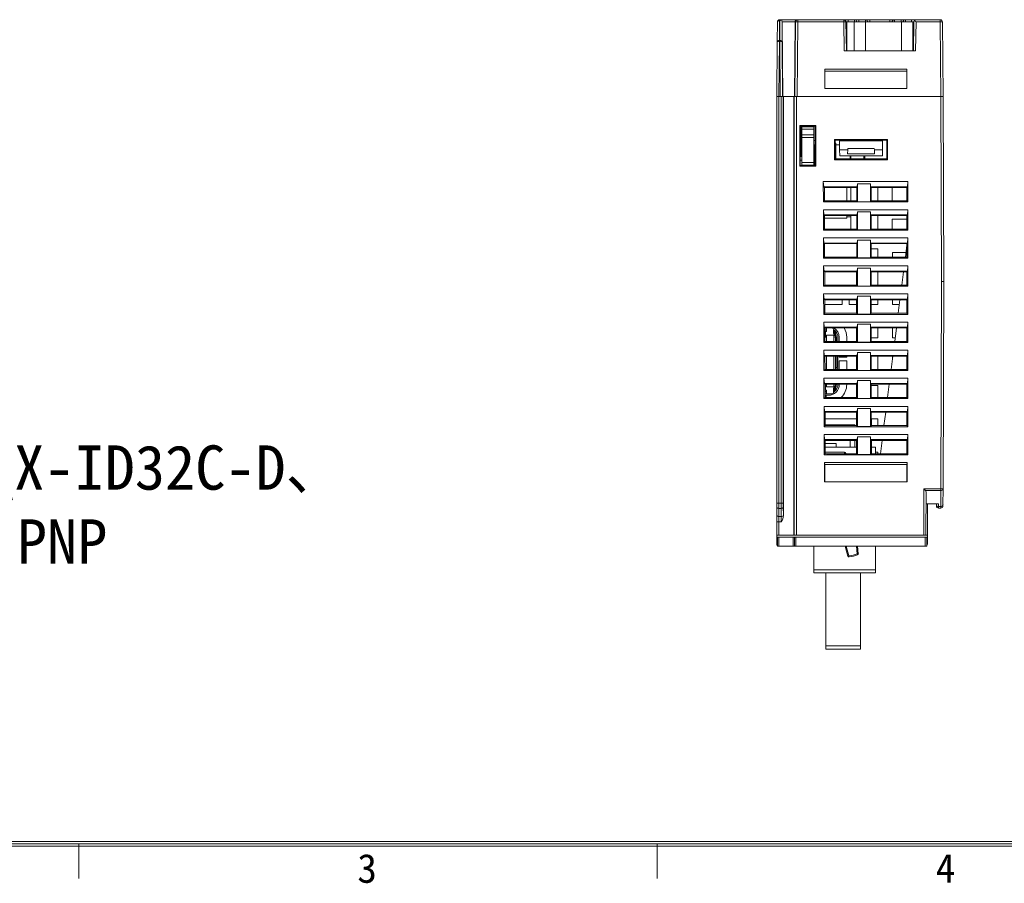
# Model space of a CAD drawing. Header units: millimetres. Extents: x 0 to 592, y -1 to 415.
# Tile 2 of 10: x 155 to 288, y 1 to 118. Entities that reach past the tile are written whole.
import ezdxf
from ezdxf.enums import TextEntityAlignment as Align

# ---------------------------------------------------------------- set-up
doc = ezdxf.new("R2010")
doc.units = ezdxf.units.MM
doc.header["$MEASUREMENT"] = 0
doc.layers.add('Layer0000', color=7, linetype='Continuous', lineweight=20)
doc.layers.add('细实线层', color=7, linetype='Continuous', lineweight=18)
doc.styles.add('鸿蒙CAD', font='txt')

# ---------------------------------------------------------------- blocks, each defined once
blk = doc.blocks.new('plastic_A2.2')
at = {"layer": '细实线层'}
for p, q in [((-78.3, -99.25), (-658.13, -99.25)), ((-78.61, -98.94), (-657.81, -98.94)), ((-78.92, -98.62), (-657.5, -98.62)), ((-501.27, -98.94), (-501.27, -103.63)), ((-423, -98.94), (-423, -103.63))]:
    blk.add_line(p, q, dxfattribs=at)
at = {"layer": '细实线层', "style": '鸿蒙CAD'}
for s, p in [('3', (-463.56, -104.22)), ('4', (-385.29, -104.22))]:
    blk.add_text(s, height=3.91, dxfattribs=at).set_placement(p)
for tag, p in [('V1.0', (-655.41, 276.81)), ('XXXN', (-230.33, -93.29))]:
    blk.add_attdef(tag, p, '', height=3.46, dxfattribs=at)
for tag, height, p in [('XXXE', 3.46, (-227.93, -62.72)), ('XXXC', 3.46, (-182.18, -62.72)), ('XXXA', 3.46, (-111.87, -62.72)), ('XXXG', 3.46, (-286.79, -72.42)), ('XXXD', 3.46, (-182.18, -72.42)), ('XXXB', 3.46, (-111.87, -72.42)), ('mm', 3.46, (-227.93, -72.42)), ('XXXK', 3, (-264.28, -73.84)), ('XXXM', 3.46, (-282.12, -95.8))]:
    blk.add_attdef(tag, text='', height=height, dxfattribs=at).set_placement(p, align=Align.CENTER)
blk.add_attdef('XXXJ', text='', height=3.46, dxfattribs=at).set_placement((-279.09, -80.7), align=Align.MIDDLE_RIGHT)

msp = doc.modelspace()

# ---------------------------------------------------------------- linework, layer by layer
at = {"layer": 'Layer0000'}
for p, q in [((257.299, 117.402), (257.276, 114.728)), ((257.599, 117.553), (257.576, 114.879)), ((257.599, 117.699), (257.727, 117.699)), ((257.599, 117.699), (257.599, 117.553)), ((257.627, 117.553), (257.599, 117.553)), ((257.623, 114.879), (257.627, 117.553)), ((257.727, 117.699), (257.731, 117.699)), ((257.727, 117.63), (257.727, 117.699)), ((257.731, 117.699), (259.991, 117.699)), ((257.914, 117.634), (257.898, 117.646)), ((259.696, 117.402), (257.92, 117.402)), ((257.927, 117.282), (257.923, 114.728)), ((257.927, 117.282), (258.013, 107.299)), ((259.696, 117.402), (259.609, 107.299)), ((259.674, 107.299), (259.762, 117.402)), ((259.762, 117.402), (259.696, 117.402)), ((260.062, 117.399), (259.762, 117.402)), ((260.062, 117.399), (259.974, 107.299)), ((259.991, 117.699), (260.062, 117.699)), ((264.654, 117.699), (260.062, 117.699)), ((260.062, 117.699), (260.062, 117.399)), ((264.654, 117.399), (260.062, 117.399)), ((266.199, 117.699), (264.654, 117.699)), ((266.199, 117.399), (264.654, 117.399)), ((266.274, 117.699), (266.199, 117.699)), ((266.274, 117.399), (266.199, 117.399)), ((266.274, 117.699), (266.874, 117.699)), ((266.274, 117.399), (266.274, 117.699)), ((266.574, 117.405), (266.274, 117.399)), ((266.342, 113.499), (266.274, 117.399)), ((266.574, 117.405), (266.642, 113.499)), ((267.704, 117.399), (266.704, 117.399)), ((266.704, 117.399), (266.704, 113.499)), ((266.874, 117.699), (267.726, 117.699)), ((266.874, 117.41), (266.874, 117.699)), ((267.726, 117.41), (266.874, 117.41)), ((266.874, 117.41), (266.874, 117.399)), ((267.704, 113.499), (267.704, 117.399)), ((269.204, 117.399), (267.704, 117.399)), ((267.726, 117.699), (268.301, 117.699)), ((267.726, 117.41), (267.726, 117.699)), ((267.726, 117.41), (267.726, 117.399)), ((268.025, 117.41), (268.026, 117.399)), ((268.301, 117.699), (269.212, 117.699)), ((268.301, 117.405), (268.301, 117.699)), ((268.301, 117.405), (268.301, 117.399)), ((269.204, 113.499), (269.204, 117.399)), ((274.104, 117.399), (269.204, 117.399)), ((269.212, 117.699), (269.812, 117.699)), ((269.212, 117.405), (269.212, 117.699)), ((269.212, 117.399), (269.212, 117.405)), ((269.512, 117.405), (269.512, 117.399)), ((269.812, 117.699), (272.523, 117.699)), ((269.812, 117.415), (269.812, 117.699)), ((272.523, 117.415), (269.812, 117.415)), ((269.812, 117.415), (269.812, 117.399)), ((272.522, 117.399), (272.523, 117.415)), ((272.523, 117.699), (273.122, 117.699)), ((272.523, 117.415), (272.523, 117.699)), ((272.822, 117.399), (272.822, 117.405)), ((273.122, 117.699), (274.033, 117.699)), ((273.122, 117.405), (273.122, 117.699)), ((273.122, 117.405), (273.122, 117.399)), ((274.033, 117.699), (274.609, 117.699)), ((274.033, 117.405), (274.033, 117.699)), ((274.033, 117.399), (274.033, 117.405)), ((274.104, 113.499), (274.104, 117.399)), ((275.604, 117.399), (274.104, 117.399)), ((274.309, 117.399), (274.309, 117.41)), ((274.608, 117.399), (274.609, 117.41)), ((274.609, 117.699), (275.461, 117.699)), ((274.609, 117.699), (274.609, 117.41)), ((275.461, 117.41), (274.609, 117.41)), ((275.46, 117.399), (275.461, 117.41)), ((275.461, 117.699), (276.06, 117.699)), ((275.461, 117.699), (275.461, 117.41)), ((275.604, 113.499), (275.604, 117.399)), ((275.76, 117.405), (275.692, 113.499)), ((276.06, 117.399), (275.992, 113.499)), ((279.335, 117.699), (276.06, 117.699)), ((279.335, 117.399), (276.06, 117.399)), ((279.335, 117.399), (279.335, 117.699)), ((279.635, 117.402), (279.335, 117.399)), ((279.424, 107.299), (279.335, 117.399)), ((279.635, 117.402), (279.724, 107.299)), ((257.276, 114.728), (257.211, 107.299)), ((257.576, 114.728), (257.511, 107.299)), ((257.576, 114.879), (257.623, 114.879)), ((257.576, 114.879), (257.576, 114.728)), ((257.623, 114.728), (257.576, 114.728)), ((257.623, 114.728), (257.623, 114.879)), ((257.686, 107.299), (257.623, 114.728)), ((257.923, 114.728), (257.986, 107.299)), ((266.607, 115.499), (266.704, 115.499)), ((266.619, 114.799), (266.704, 114.799)), ((266.631, 114.149), (266.642, 114.799)), ((275.692, 115.499), (275.604, 115.499)), ((275.704, 114.799), (275.604, 114.799)), ((275.71, 114.499), (275.692, 115.499)), ((275.692, 115.499), (275.727, 115.499)), ((267.704, 113.499), (266.342, 113.499)), ((269.204, 113.499), (267.704, 113.499)), ((274.104, 113.499), (269.204, 113.499)), ((275.604, 113.499), (274.104, 113.499)), ((275.992, 113.499), (275.604, 113.499)), ((263.711, 111.025), (263.711, 108.399)), ((263.711, 111.025), (274.811, 111.025)), ((274.811, 110.725), (263.711, 110.725)), ((274.811, 108.399), (274.811, 111.025)), ((274.811, 108.399), (263.711, 108.399)), ((257.211, 107.299), (257.511, 107.299)), ((257.211, 107.299), (257.511, 107.299)), ((257.211, 52.31), (257.211, 107.299)), ((257.511, 107.299), (257.686, 107.299)), ((257.511, 107.299), (257.786, 107.299)), ((257.511, 107.299), (257.511, 82.299)), ((257.786, 107.299), (258.086, 107.299)), ((257.786, 52.31), (257.786, 107.299)), ((258.086, 107.299), (258.111, 107.299)), ((258.086, 107.299), (258.086, 52.31)), ((258.111, 107.299), (259.511, 107.299)), ((258.111, 107.299), (258.111, 50.609)), ((259.511, 107.299), (259.574, 107.299)), ((259.511, 107.299), (259.511, 47.999)), ((259.574, 107.299), (259.874, 107.299)), ((259.574, 107.299), (259.574, 47.999)), ((279.424, 107.299), (259.874, 107.299)), ((259.874, 107.299), (259.874, 47.999)), ((259.974, 107.299), (279.424, 107.299)), ((279.724, 107.299), (279.424, 107.299)), ((279.424, 107.299), (279.724, 107.299)), ((279.511, 82.299), (279.424, 107.299)), ((279.811, 82.299), (279.724, 107.299)), ((260.311, 103.387), (262.498, 103.387)), ((260.311, 97.907), (260.311, 103.387)), ((260.385, 103.313), (260.311, 103.387)), ((260.385, 103.313), (260.387, 97.983)), ((262.426, 103.314), (260.492, 103.314)), ((260.511, 103.314), (260.511, 99.319)), ((260.511, 103.199), (260.611, 103.199)), ((260.611, 103.314), (260.611, 103.199)), ((260.611, 103.199), (262.211, 103.199)), ((260.611, 103.199), (260.611, 102.899)), ((260.611, 102.899), (260.611, 102.142)), ((262.211, 102.899), (260.611, 102.899)), ((262.211, 103.199), (262.211, 103.314)), ((262.211, 102.899), (262.211, 103.199)), ((262.211, 102.142), (262.211, 102.899)), ((262.424, 97.981), (262.426, 103.314)), ((262.498, 103.387), (262.426, 103.314)), ((262.498, 103.387), (262.498, 97.907)), ((260.611, 102.499), (260.511, 102.499)), ((260.611, 102.142), (260.611, 101.771)), ((262.211, 102.142), (260.611, 102.142)), ((260.611, 101.771), (260.611, 98.378)), ((262.211, 101.771), (260.611, 101.771)), ((262.211, 101.771), (262.211, 102.142)), ((262.211, 98.378), (262.211, 101.771)), ((262.411, 101.379), (262.261, 101.379)), ((265.023, 98.742), (265.023, 101.487)), ((265.023, 101.487), (272.198, 101.487)), ((265.023, 101.487), (265.096, 101.414)), ((272.125, 101.414), (265.096, 101.414)), ((265.096, 101.414), (265.097, 98.816)), ((265.107, 101.403), (265.108, 100.979)), ((265.703, 101.403), (265.107, 101.403)), ((265.704, 101.299), (265.703, 101.414)), ((265.715, 100.099), (265.704, 101.299)), ((265.704, 101.299), (271.517, 101.299)), ((271.517, 101.299), (271.507, 100.099)), ((271.518, 101.414), (271.517, 101.299)), ((272.125, 101.414), (272.198, 101.487)), ((272.125, 98.816), (272.125, 101.414)), ((272.198, 101.487), (272.198, 98.742)), ((260.611, 100.312), (260.511, 100.349)), ((262.211, 100.079), (262.261, 100.029)), ((262.261, 100.779), (262.425, 100.779)), ((262.261, 97.981), (262.261, 100.779)), ((265.211, 100.979), (265.096, 100.979)), ((265.211, 98.884), (265.211, 100.979)), ((265.709, 100.779), (265.211, 100.779)), ((265.211, 100.779), (265.211, 98.884)), ((265.722, 99.299), (265.715, 100.099)), ((265.715, 100.099), (266.807, 100.099)), ((266.807, 100.099), (266.798, 99.559)), ((266.811, 100.299), (266.807, 100.099)), ((270.411, 100.299), (266.811, 100.299)), ((270.414, 100.099), (270.411, 100.299)), ((270.424, 99.559), (270.414, 100.099)), ((270.414, 100.099), (271.507, 100.099)), ((271.507, 100.099), (271.5, 99.299)), ((260.511, 99.319), (260.387, 99.319)), ((260.511, 99.199), (260.387, 99.199)), ((260.387, 98.699), (260.611, 98.699)), ((260.511, 99.319), (260.511, 99.199)), ((262.261, 99.379), (262.211, 99.379)), ((262.211, 99.159), (262.261, 99.109)), ((265.023, 98.742), (265.097, 98.816)), ((272.198, 98.742), (265.023, 98.742)), ((265.097, 98.884), (272.125, 98.884)), ((266.72, 99.299), (265.722, 99.299)), ((266.798, 99.559), (270.424, 99.559)), ((267.922, 99.305), (266.8, 99.305)), ((267.161, 99.305), (267.161, 98.884)), ((267.161, 99.229), (267.211, 99.279)), ((267.211, 99.305), (267.211, 98.884)), ((269.22, 99.299), (268.002, 99.299)), ((269.011, 98.884), (269.011, 99.299)), ((269.111, 99.299), (269.111, 98.884)), ((270.422, 99.305), (269.3, 99.305)), ((270.502, 99.299), (271.5, 99.299)), ((272.125, 98.816), (272.198, 98.742)), ((260.311, 97.907), (260.387, 97.983)), ((262.498, 97.907), (260.311, 97.907)), ((260.511, 97.981), (262.424, 97.981)), ((260.611, 98.378), (260.611, 98.007)), ((260.611, 98.378), (262.211, 98.378)), ((260.611, 98.007), (260.611, 97.981)), ((262.211, 98.007), (260.611, 98.007)), ((262.261, 98.449), (262.211, 98.399)), ((262.211, 98.007), (262.211, 98.378)), ((262.211, 98.179), (262.261, 98.179)), ((262.211, 97.981), (262.211, 98.007)), ((262.498, 97.907), (262.424, 97.981)), ((263.515, 93.042), (263.506, 95.799)), ((263.506, 95.799), (274.968, 95.799)), ((263.506, 95.799), (263.57, 95.095)), ((263.652, 95.013), (263.57, 95.095)), ((263.57, 95.095), (268.107, 95.095)), ((263.652, 95.013), (263.658, 93.186)), ((268.025, 95.013), (263.652, 95.013)), ((266.711, 93.186), (266.711, 95.013)), ((266.711, 95.013), (266.711, 93.186)), ((267.211, 95.013), (267.211, 93.186)), ((268.024, 93.186), (268.025, 95.013)), ((268.025, 95.013), (268.107, 95.095)), ((268.107, 95.095), (268.142, 95.499)), ((269.88, 95.499), (268.142, 95.499)), ((268.142, 95.499), (268.142, 93.068)), ((269.88, 93.068), (269.88, 95.499)), ((269.88, 95.499), (269.915, 95.095)), ((269.915, 95.095), (274.907, 95.095)), ((269.997, 95.013), (269.915, 95.095)), ((274.825, 95.013), (269.997, 95.013)), ((269.997, 95.013), (269.998, 93.186)), ((270.874, 93.186), (270.875, 95.013)), ((272.847, 95.013), (272.847, 93.186)), ((274.824, 93.186), (274.825, 95.013)), ((274.907, 95.095), (274.825, 95.013)), ((274.907, 95.095), (274.968, 95.799)), ((274.968, 95.799), (274.968, 93.042)), ((263.515, 93.042), (263.658, 93.186)), ((274.968, 93.042), (263.515, 93.042)), ((263.518, 91.999), (274.968, 91.999)), ((263.527, 89.242), (263.518, 91.999)), ((263.518, 91.999), (263.582, 91.295)), ((263.658, 93.186), (268.024, 93.186)), ((268.024, 93.186), (268.142, 93.068)), ((268.142, 93.068), (269.88, 93.068)), ((269.88, 93.068), (269.998, 93.186)), ((269.998, 93.186), (274.824, 93.186)), ((274.824, 93.186), (274.968, 93.042)), ((274.907, 91.295), (274.968, 91.999)), ((274.968, 91.999), (274.968, 89.242)), ((263.582, 91.295), (268.107, 91.295)), ((263.665, 91.212), (263.582, 91.295)), ((263.665, 91.212), (263.672, 89.387)), ((268.024, 91.212), (263.665, 91.212)), ((263.667, 90.834), (266.711, 90.834)), ((266.711, 90.834), (266.711, 91.212)), ((266.711, 91.212), (266.711, 91.034)), ((267.211, 91.034), (266.711, 91.034)), ((267.211, 91.212), (267.211, 89.387)), ((268.023, 89.387), (268.024, 91.212)), ((268.024, 91.212), (268.107, 91.295)), ((268.107, 91.295), (268.142, 91.699)), ((269.88, 91.699), (268.142, 91.699)), ((268.142, 91.699), (268.142, 89.268)), ((269.88, 89.268), (269.88, 91.699)), ((269.88, 91.699), (269.915, 91.295)), ((269.915, 91.295), (274.907, 91.295)), ((269.998, 91.212), (269.915, 91.295)), ((274.824, 91.212), (269.998, 91.212)), ((269.998, 91.212), (269.999, 89.387)), ((270.873, 89.387), (270.874, 91.212)), ((272.848, 90.716), (272.848, 89.387)), ((274.823, 90.711), (272.848, 90.716)), ((274.823, 89.387), (274.824, 91.212)), ((274.907, 91.295), (274.824, 91.212)), ((263.527, 89.242), (263.672, 89.387)), ((263.672, 89.387), (268.023, 89.387)), ((268.023, 89.387), (268.142, 89.268)), ((269.88, 89.268), (269.999, 89.387)), ((269.999, 89.387), (274.823, 89.387)), ((274.823, 89.387), (274.968, 89.242)), ((274.968, 89.242), (263.527, 89.242)), ((263.539, 85.442), (263.53, 88.199)), ((263.53, 88.199), (274.968, 88.199)), ((263.53, 88.199), (263.594, 87.495)), ((268.142, 89.268), (269.88, 89.268)), ((274.907, 87.495), (274.968, 88.199)), ((274.968, 88.199), (274.968, 85.442)), ((263.594, 87.495), (268.107, 87.495)), ((263.678, 87.411), (263.594, 87.495)), ((263.678, 87.411), (263.685, 85.588)), ((268.022, 87.411), (263.678, 87.411)), ((268.022, 87.411), (268.107, 87.495)), ((268.022, 85.588), (268.022, 87.411)), ((268.107, 87.495), (268.142, 87.899)), ((268.142, 87.899), (268.142, 85.468)), ((269.88, 87.899), (268.142, 87.899)), ((269.88, 85.468), (269.88, 87.899)), ((269.88, 87.899), (269.915, 87.495)), ((269.915, 87.495), (274.907, 87.495)), ((269.915, 87.495), (269.999, 87.411)), ((269.999, 87.411), (270, 85.588)), ((274.822, 87.411), (269.999, 87.411)), ((270.873, 86.714), (269.999, 86.708)), ((270.872, 85.588), (270.873, 86.714)), ((274.822, 87.197), (274.618, 85.588)), ((274.822, 87.411), (274.907, 87.495)), ((274.822, 85.588), (274.822, 87.411)), ((263.539, 85.442), (263.685, 85.588)), ((274.968, 85.442), (263.539, 85.442)), ((263.685, 85.588), (268.022, 85.588)), ((268.022, 85.588), (268.142, 85.468)), ((268.142, 85.468), (269.88, 85.468)), ((269.88, 85.468), (270, 85.588)), ((270, 85.588), (274.822, 85.588)), ((274.697, 86.21), (272.849, 86.215)), ((272.849, 86.215), (272.85, 85.588)), ((274.822, 85.588), (274.968, 85.442)), ((263.542, 84.399), (274.968, 84.399)), ((263.551, 81.642), (263.542, 84.399)), ((263.606, 83.695), (263.542, 84.399)), ((268.142, 84.099), (268.107, 83.695)), ((269.88, 84.099), (268.142, 84.099)), ((268.142, 84.099), (268.142, 81.668)), ((269.915, 83.695), (269.88, 84.099)), ((269.88, 81.668), (269.88, 84.099)), ((274.968, 84.399), (274.907, 83.695)), ((274.968, 84.399), (274.968, 81.642)), ((263.692, 83.61), (263.606, 83.695)), ((263.606, 83.695), (268.107, 83.695)), ((263.692, 83.61), (263.698, 81.789)), ((268.021, 83.61), (263.692, 83.61)), ((268.107, 83.695), (268.021, 83.61)), ((268.021, 83.61), (268.021, 81.789)), ((270, 83.61), (269.915, 83.695)), ((269.915, 83.695), (274.907, 83.695)), ((270.001, 81.789), (270, 83.61)), ((274.821, 83.61), (270, 83.61)), ((270.871, 81.789), (270.872, 83.61)), ((274.366, 83.61), (274.134, 81.789)), ((274.907, 83.695), (274.821, 83.61)), ((274.821, 83.61), (274.821, 81.789)), ((257.511, 82.299), (257.511, 52.31)), ((263.551, 81.642), (263.698, 81.789)), ((274.968, 81.642), (263.551, 81.642)), ((263.698, 81.789), (268.021, 81.789)), ((268.021, 81.789), (268.142, 81.668)), ((268.142, 81.668), (269.88, 81.668)), ((269.88, 81.668), (270.001, 81.789)), ((270.001, 81.789), (274.821, 81.789)), ((274.821, 81.789), (274.968, 81.642)), ((279.413, 54.224), (279.511, 82.299)), ((279.811, 82.299), (279.511, 82.299)), ((279.811, 82.299), (279.713, 54.223)), ((263.554, 80.599), (274.968, 80.599)), ((263.563, 77.842), (263.554, 80.599)), ((263.554, 80.599), (263.618, 79.895)), ((268.107, 79.895), (268.142, 80.299)), ((269.88, 80.299), (268.142, 80.299)), ((268.142, 80.299), (268.142, 77.868)), ((269.88, 77.868), (269.88, 80.299)), ((269.88, 80.299), (269.915, 79.895)), ((274.907, 79.895), (274.968, 80.599)), ((274.968, 80.599), (274.968, 77.842)), ((263.705, 79.809), (263.618, 79.895)), ((263.618, 79.895), (268.107, 79.895)), ((263.705, 79.809), (263.711, 77.991)), ((268.02, 79.809), (263.705, 79.809)), ((263.707, 79.186), (266.045, 79.186)), ((266.045, 79.186), (266.045, 79.809)), ((267.026, 79.809), (267.026, 79.186)), ((267.026, 79.186), (268.02, 79.186)), ((268.02, 79.809), (268.107, 79.895)), ((268.02, 77.991), (268.02, 79.809)), ((269.915, 79.895), (274.907, 79.895)), ((270.002, 79.809), (269.915, 79.895)), ((274.82, 79.809), (270.002, 79.809)), ((270.002, 79.809), (270.002, 77.991)), ((270.002, 79.186), (270.87, 79.186)), ((270.87, 79.186), (270.87, 79.809)), ((272.851, 79.809), (272.851, 79.186)), ((272.851, 79.186), (273.803, 79.186)), ((273.882, 79.809), (273.651, 77.991)), ((274.907, 79.895), (274.82, 79.809)), ((274.82, 77.991), (274.82, 79.809)), ((263.563, 77.842), (263.711, 77.991)), ((274.968, 77.842), (263.563, 77.842)), ((263.711, 77.991), (268.02, 77.991)), ((268.02, 77.991), (268.142, 77.868)), ((268.142, 77.868), (269.88, 77.868)), ((270.002, 77.991), (269.88, 77.868)), ((270.002, 77.991), (274.82, 77.991)), ((274.82, 77.991), (274.968, 77.842)), ((263.575, 74.042), (263.566, 76.799)), ((263.566, 76.799), (274.968, 76.799)), ((263.566, 76.799), (263.63, 76.095)), ((263.63, 76.095), (268.107, 76.095)), ((263.718, 76.007), (263.63, 76.095)), ((263.718, 76.007), (263.725, 74.192)), ((268.019, 76.007), (263.718, 76.007)), ((263.771, 76.007), (263.771, 75.726)), ((263.921, 76.007), (263.921, 75.726)), ((263.946, 76.007), (263.946, 75.526)), ((268.018, 74.192), (268.019, 76.007)), ((268.019, 76.007), (268.107, 76.095)), ((268.107, 76.095), (268.142, 76.499)), ((269.88, 76.499), (268.142, 76.499)), ((268.142, 76.499), (268.142, 74.068)), ((269.88, 74.068), (269.88, 76.499)), ((269.88, 76.499), (269.915, 76.095)), ((269.915, 76.095), (274.907, 76.095)), ((270.003, 76.007), (269.915, 76.095)), ((274.819, 76.007), (270.003, 76.007)), ((270.003, 76.007), (270.003, 74.192)), ((270.869, 74.687), (270.869, 76.007)), ((272.852, 76.007), (272.853, 74.687)), ((273.398, 76.007), (273.167, 74.192)), ((274.818, 74.192), (274.819, 76.007)), ((274.907, 76.095), (274.819, 76.007)), ((274.907, 76.095), (274.968, 76.799)), ((274.968, 76.799), (274.968, 74.042)), ((263.771, 75.726), (263.719, 75.726)), ((263.719, 75.695), (263.746, 75.696)), ((263.791, 75.526), (263.72, 75.516)), ((263.723, 74.751), (263.791, 74.751)), ((263.746, 75.696), (263.946, 75.696)), ((263.921, 75.726), (263.771, 75.726)), ((263.791, 75.526), (263.791, 74.751)), ((263.946, 75.526), (263.791, 75.526)), ((263.791, 74.751), (263.946, 74.751)), ((263.921, 75.726), (263.946, 75.726)), ((263.946, 74.751), (263.946, 75.051)), ((263.946, 75.051), (265.037, 75.051)), ((263.946, 74.751), (263.946, 74.192)), ((264.896, 75.771), (264.896, 75.282)), ((264.896, 75.463), (265.061, 75.685)), ((264.936, 75.051), (264.936, 74.192)), ((264.98, 75.327), (264.977, 75.322)), ((265.051, 75.421), (264.98, 75.327)), ((265.106, 75.309), (265.043, 75.23)), ((265.051, 75.421), (265.166, 75.575)), ((265.26, 75.45), (265.131, 75.277)), ((265.171, 74.192), (265.171, 74.746)), ((265.271, 74.746), (265.171, 74.746)), ((265.271, 74.192), (265.271, 74.746)), ((265.471, 74.746), (265.471, 74.192)), ((265.663, 74.746), (265.663, 74.192)), ((266.679, 74.192), (266.679, 74.746)), ((270.003, 74.687), (270.869, 74.687)), ((272.853, 74.687), (273.23, 74.687)), ((263.575, 74.042), (263.725, 74.192)), ((274.968, 74.042), (263.575, 74.042)), ((263.725, 74.192), (268.018, 74.192)), ((265.136, 74.596), (265.136, 74.192)), ((268.018, 74.192), (268.142, 74.068)), ((268.142, 74.068), (269.88, 74.068)), ((270.003, 74.192), (269.88, 74.068)), ((270.003, 74.192), (274.818, 74.192)), ((274.818, 74.192), (274.968, 74.042)), ((263.587, 70.242), (263.578, 72.999)), ((263.578, 72.999), (274.968, 72.999)), ((263.578, 72.999), (263.642, 72.295)), ((263.732, 72.206), (263.642, 72.295)), ((263.642, 72.295), (268.107, 72.295)), ((263.732, 72.206), (263.738, 70.393)), ((268.018, 72.206), (263.732, 72.206)), ((263.946, 72.206), (263.946, 70.393)), ((264.936, 72.206), (264.936, 70.393)), ((265.136, 72.206), (265.136, 70.393)), ((265.171, 70.562), (265.171, 72.206)), ((265.321, 70.756), (265.321, 72.206)), ((265.471, 72.206), (265.471, 70.756)), ((265.664, 72.206), (265.664, 72.049)), ((265.664, 72.049), (266.678, 72.049)), ((266.678, 72.049), (266.678, 72.206)), ((268.017, 70.393), (268.018, 72.206)), ((268.018, 72.206), (268.107, 72.295)), ((268.107, 72.295), (268.142, 72.699)), ((269.88, 72.699), (268.142, 72.699)), ((268.142, 72.699), (268.142, 70.268)), ((269.88, 70.268), (269.88, 72.699)), ((269.88, 72.699), (269.915, 72.295)), ((269.915, 72.295), (274.907, 72.295)), ((269.915, 72.295), (270.004, 72.206)), ((270.004, 72.206), (270.004, 70.393)), ((274.818, 72.206), (270.004, 72.206)), ((270.868, 70.393), (270.868, 72.206)), ((272.915, 72.206), (272.684, 70.393)), ((272.854, 72.206), (272.854, 71.727)), ((274.817, 70.393), (274.818, 72.206)), ((274.818, 72.206), (274.907, 72.295)), ((274.907, 72.295), (274.968, 72.999)), ((274.968, 72.999), (274.968, 70.242)), ((265.471, 70.756), (265.321, 70.756)), ((265.471, 70.556), (265.471, 70.756)), ((266.678, 71.563), (265.664, 71.563)), ((265.664, 71.563), (265.664, 70.393)), ((266.678, 70.393), (266.678, 71.563)), ((263.587, 70.242), (263.738, 70.393)), ((274.968, 70.242), (263.587, 70.242)), ((263.738, 70.393), (268.017, 70.393)), ((265.171, 70.556), (265.171, 70.562)), ((265.171, 70.406), (265.171, 70.556)), ((265.471, 70.556), (265.171, 70.556)), ((265.171, 70.393), (265.171, 70.406)), ((265.471, 70.406), (265.171, 70.406)), ((265.471, 70.406), (265.471, 70.556)), ((265.471, 70.393), (265.471, 70.406)), ((268.017, 70.393), (268.142, 70.268)), ((268.142, 70.268), (269.88, 70.268)), ((270.004, 70.393), (269.88, 70.268)), ((270.004, 70.393), (274.817, 70.393)), ((274.817, 70.393), (274.968, 70.242)), ((263.599, 66.442), (263.591, 69.199)), ((263.591, 69.199), (274.968, 69.199)), ((263.591, 69.199), (263.654, 68.495)), ((263.654, 68.495), (268.107, 68.495)), ((263.745, 68.405), (263.654, 68.495)), ((263.745, 68.405), (263.751, 66.594)), ((268.017, 68.405), (263.745, 68.405)), ((263.745, 68.351), (263.791, 68.351)), ((263.946, 68.351), (263.791, 68.351)), ((263.791, 68.351), (263.791, 67.576)), ((263.946, 68.405), (263.946, 68.351)), ((263.946, 68.051), (263.946, 68.351)), ((263.946, 68.051), (265.037, 68.051)), ((264.936, 68.405), (264.936, 68.051)), ((265.171, 68.366), (265.171, 68.405)), ((265.171, 68.366), (265.271, 68.366)), ((265.271, 68.366), (265.271, 68.405)), ((265.471, 68.405), (265.471, 68.366)), ((265.665, 68.405), (265.665, 68.366)), ((266.677, 68.366), (266.677, 68.405)), ((268.016, 66.594), (268.017, 68.405)), ((268.017, 68.405), (268.107, 68.495)), ((268.107, 68.495), (268.142, 68.899)), ((269.88, 68.899), (268.142, 68.899)), ((268.142, 68.899), (268.142, 66.468)), ((269.88, 66.468), (269.88, 68.899)), ((269.88, 68.899), (269.915, 68.495)), ((269.915, 68.495), (274.907, 68.495)), ((269.915, 68.495), (270.005, 68.405)), ((274.817, 68.405), (270.005, 68.405)), ((270.005, 68.405), (270.006, 66.594)), ((270.867, 68.215), (270.005, 68.217)), ((270.866, 66.594), (270.867, 68.215)), ((272.431, 68.405), (272.201, 66.594)), ((274.816, 66.594), (274.817, 68.405)), ((274.817, 68.405), (274.907, 68.495)), ((274.907, 68.495), (274.968, 69.199)), ((274.968, 69.199), (274.968, 66.442)), ((263.748, 67.582), (263.791, 67.576)), ((263.946, 67.406), (263.748, 67.406)), ((263.748, 67.386), (263.771, 67.386)), ((263.771, 67.086), (263.749, 67.086)), ((263.771, 67.386), (263.921, 67.386)), ((263.771, 67.086), (263.771, 67.386)), ((263.921, 67.086), (263.771, 67.086)), ((263.791, 67.576), (263.946, 67.576)), ((264.191, 66.892), (263.885, 66.892)), ((263.885, 66.892), (263.885, 66.594)), ((263.921, 67.386), (263.946, 67.386)), ((263.921, 67.086), (263.921, 67.386)), ((263.946, 67.576), (263.946, 67.081)), ((263.946, 67.081), (264.646, 67.081)), ((264.896, 67.331), (264.896, 67.82)), ((265.061, 67.428), (264.896, 67.649)), ((264.977, 67.79), (264.98, 67.786)), ((265.051, 67.691), (264.98, 67.786)), ((265.106, 67.803), (265.043, 67.882)), ((265.166, 67.537), (265.051, 67.691)), ((265.131, 67.835), (265.26, 67.662)), ((263.599, 66.442), (263.751, 66.594)), ((274.968, 66.442), (263.599, 66.442)), ((263.611, 62.642), (263.603, 65.399)), ((263.603, 65.399), (274.968, 65.399)), ((263.603, 65.399), (263.667, 64.695)), ((263.751, 66.594), (268.016, 66.594)), ((268.016, 66.594), (268.142, 66.468)), ((268.142, 66.468), (269.88, 66.468)), ((270.006, 66.594), (269.88, 66.468)), ((270.006, 66.594), (274.816, 66.594)), ((274.816, 66.594), (274.968, 66.442)), ((274.907, 64.695), (274.968, 65.399)), ((274.968, 65.399), (274.968, 62.642)), ((263.667, 64.695), (268.107, 64.695)), ((263.758, 64.604), (263.667, 64.695)), ((268.015, 64.604), (263.758, 64.604)), ((263.758, 64.604), (263.764, 62.795)), ((268.015, 64.604), (268.107, 64.695)), ((268.015, 62.795), (268.015, 64.604)), ((268.107, 64.695), (268.142, 65.099)), ((269.88, 65.099), (268.142, 65.099)), ((268.142, 65.099), (268.142, 62.668)), ((269.88, 62.668), (269.88, 65.099)), ((269.88, 65.099), (269.915, 64.695)), ((269.915, 64.695), (274.907, 64.695)), ((269.915, 64.695), (270.006, 64.604)), ((270.006, 64.604), (270.007, 62.795)), ((274.815, 64.604), (270.006, 64.604)), ((271.947, 64.604), (271.717, 62.795)), ((274.815, 64.604), (274.907, 64.695)), ((274.815, 62.795), (274.815, 64.604)), ((263.611, 62.642), (263.764, 62.795)), ((274.968, 62.642), (263.611, 62.642)), ((268.015, 63.721), (263.761, 63.733)), ((267.771, 62.908), (263.764, 62.908)), ((263.764, 62.795), (268.015, 62.795)), ((267.771, 62.908), (267.771, 62.795)), ((268.015, 62.795), (268.142, 62.668)), ((268.142, 62.668), (269.88, 62.668)), ((270.007, 62.795), (269.88, 62.668)), ((270.865, 63.713), (270.007, 63.716)), ((270.007, 62.795), (274.815, 62.795)), ((270.865, 62.795), (270.865, 63.713)), ((274.815, 62.795), (274.968, 62.642)), ((263.615, 61.599), (274.968, 61.599)), ((263.624, 58.842), (263.615, 61.599)), ((263.615, 61.599), (263.679, 60.895)), ((268.107, 60.895), (268.142, 61.299)), ((269.88, 61.299), (268.142, 61.299)), ((268.142, 61.299), (268.142, 58.868)), ((269.88, 58.868), (269.88, 61.299)), ((269.88, 61.299), (269.915, 60.895)), ((274.907, 60.895), (274.968, 61.599)), ((274.968, 61.599), (274.968, 58.842)), ((263.771, 60.803), (263.679, 60.895)), ((263.679, 60.895), (268.107, 60.895)), ((268.014, 60.803), (263.771, 60.803)), ((263.771, 60.803), (263.778, 58.996)), ((265.231, 60.368), (263.773, 60.368)), ((265.231, 60.368), (265.231, 59.878)), ((267.131, 60.803), (267.131, 59.878)), ((267.771, 60.803), (267.771, 59.878)), ((268.014, 60.803), (268.107, 60.895)), ((268.014, 58.996), (268.014, 60.803)), ((269.915, 60.895), (274.907, 60.895)), ((269.915, 60.895), (270.007, 60.803)), ((270.007, 60.803), (270.008, 58.996)), ((274.814, 60.803), (270.007, 60.803)), ((271.464, 60.803), (271.234, 58.996)), ((274.814, 60.803), (274.907, 60.895)), ((274.814, 58.996), (274.814, 60.803)), ((263.624, 58.842), (263.778, 58.996)), ((274.968, 58.842), (263.624, 58.842)), ((268.014, 59.878), (263.775, 59.878)), ((266.361, 59.208), (263.777, 59.208)), ((264.078, 58.996), (268.014, 58.996)), ((266.361, 59.008), (266.349, 58.996)), ((266.361, 59.208), (266.361, 59.008)), ((266.561, 59.008), (266.361, 59.008)), ((266.561, 58.996), (266.561, 59.008)), ((268.014, 58.996), (268.142, 58.868)), ((268.142, 58.868), (269.88, 58.868)), ((270.008, 58.996), (269.88, 58.868)), ((270.571, 59.878), (270.008, 59.878)), ((270.008, 58.996), (274.814, 58.996)), ((270.571, 58.996), (270.571, 59.878)), ((270.864, 59.199), (270.571, 59.199)), ((270.864, 58.996), (270.864, 59.199)), ((274.814, 58.996), (274.968, 58.842)), ((263.685, 55.173), (263.685, 57.825)), ((263.685, 57.825), (274.837, 57.825)), ((263.685, 57.825), (263.711, 57.525)), ((263.711, 57.525), (263.711, 55.199)), ((274.811, 57.525), (263.711, 57.525)), ((274.811, 57.525), (274.837, 57.825)), ((274.811, 55.199), (274.811, 57.525)), ((274.837, 57.825), (274.837, 55.173)), ((263.685, 55.173), (263.711, 55.199)), ((274.837, 55.173), (263.685, 55.173)), ((263.711, 55.199), (274.811, 55.199)), ((274.837, 55.173), (274.811, 55.199)), ((277.091, 47.999), (277.113, 54.224)), ((277.113, 54.224), (277.324, 54.011)), ((277.113, 54.224), (279.413, 54.224)), ((279.413, 54.011), (277.324, 54.011)), ((277.411, 53.799), (277.391, 47.999)), ((279.413, 54.011), (279.405, 51.869)), ((279.414, 54.224), (279.413, 54.011)), ((279.413, 54.224), (279.713, 54.223)), ((279.713, 54.222), (279.705, 52.08)), ((257.211, 51.815), (257.211, 52.31)), ((257.211, 52.31), (257.511, 52.31)), ((257.511, 52.31), (257.786, 52.31)), ((257.511, 52.31), (257.511, 51.603)), ((257.786, 52.31), (258.086, 52.31)), ((279.115, 52.204), (277.406, 52.204)), ((277.611, 47.999), (277.611, 52.204)), ((278.816, 52.204), (278.816, 52.08)), ((278.816, 52.08), (278.817, 51.934)), ((279.116, 51.869), (279.115, 52.204)), ((279.705, 52.08), (279.705, 51.934)), ((257.211, 50.704), (257.211, 51.815)), ((257.211, 49.785), (257.211, 50.704)), ((257.79, 51.603), (257.511, 51.603)), ((257.511, 51.603), (257.511, 50.492)), ((257.809, 50.492), (257.79, 51.603)), ((258.09, 51.815), (258.109, 50.704)), ((258.109, 50.704), (258.111, 50.609)), ((279.405, 51.869), (279.116, 51.869)), ((279.117, 51.635), (279.116, 51.869)), ((279.405, 51.635), (279.117, 51.635)), ((279.405, 51.869), (279.405, 51.635)), ((257.211, 47.999), (257.211, 49.785)), ((257.211, 49.785), (257.511, 49.785)), ((257.511, 50.492), (257.809, 50.492)), ((257.511, 50.492), (257.511, 49.785)), ((257.816, 49.785), (257.511, 49.785)), ((257.511, 49.785), (257.511, 47.999)), ((257.211, 47.999), (257.211, 46.799)), ((257.511, 47.999), (257.211, 47.999)), ((259.511, 47.999), (257.511, 47.999)), ((259.574, 47.999), (259.511, 47.999)), ((259.874, 47.999), (259.574, 47.999)), ((259.874, 47.999), (277.091, 47.999)), ((277.391, 47.999), (277.091, 47.999)), ((277.391, 47.999), (277.611, 47.999)), ((277.611, 46.799), (277.611, 47.999)), ((257.311, 46.499), (257.311, 47.699)), ((257.311, 47.699), (257.511, 47.699)), ((259.411, 47.699), (257.511, 47.699)), ((257.511, 47.699), (257.511, 46.499)), ((259.411, 47.699), (259.611, 47.699)), ((259.411, 46.499), (259.411, 47.699)), ((259.611, 46.499), (259.611, 47.699)), ((259.611, 47.699), (259.811, 47.699)), ((277.311, 47.699), (259.811, 47.699)), ((259.811, 47.699), (259.811, 46.499)), ((277.311, 47.699), (277.511, 47.699)), ((277.311, 46.499), (277.311, 47.699)), ((277.511, 47.699), (277.511, 46.499)), ((257.511, 46.499), (257.311, 46.499)), ((257.511, 46.499), (259.411, 46.499)), ((259.611, 46.499), (259.411, 46.499)), ((259.811, 46.499), (259.611, 46.499)), ((259.811, 46.499), (277.311, 46.499)), ((262.211, 46.499), (262.211, 43.299)), ((266.468, 46.499), (266.832, 45.139)), ((266.621, 46.499), (266.977, 45.169)), ((268.098, 45.451), (268.006, 46.499)), ((268.247, 45.473), (268.157, 46.499)), ((268.248, 45.46), (268.247, 45.473)), ((270.571, 43.299), (270.571, 46.499)), ((277.511, 46.499), (277.311, 46.499)), ((266.977, 45.169), (266.996, 45.029)), ((262.211, 42.878), (262.211, 43.299)), ((262.211, 43.299), (270.571, 43.299)), ((270.571, 42.878), (262.211, 42.878)), ((263.831, 33.022), (263.831, 42.878)), ((268.531, 42.878), (268.531, 33.022)), ((270.571, 43.299), (270.571, 42.878)), ((263.831, 32.578), (263.831, 33.022)), ((263.831, 33.022), (268.531, 33.022)), ((268.531, 32.578), (263.831, 32.578)), ((268.531, 33.022), (268.531, 32.578))]:
    msp.add_line(p, q, dxfattribs=at)
for centre, radius, start, end in [((257.599, 117.399), 0.3, 90, 179.5), ((258.36, 116.705), 1.121, 124.3619, 130.81931), ((257.727, 117.399), 0.3, 55.18267, 89.99964), ((257.826, 117.496), 0.166, 64.00652, 126.39797), ((257.731, 117.408), 0.292, 51.0013, 89.94355), ((258.676, 117.536), 0.768, 172.62307, 190.02293), ((256.772, 117.273), 1.155, 0.46883, 6.41816), ((259.993, 117.402), 0.297, 90.4985, 180.00153), ((260.062, 117.399), 0.3, 90.00431, 179.50441), ((266.265, 117.39), 0.31, 2.7346, 88.2654), ((267.726, 117.399), 0.3, 2, 90), ((267.957, 108.568), 8.843, 87.76673, 89.55426), ((269.212, 117.399), 0.3, 1, 90), ((269.712, 115.98), 1.438, 86.01827, 97.98295), ((272.622, 115.98), 1.438, 82.01705, 93.98173), ((273.122, 117.399), 0.3, 90, 179), ((274.378, 108.568), 8.843, 90.44578, 92.23325), ((274.609, 117.399), 0.3, 90, 178), ((276.06, 117.399), 0.3, 135.0173, 178.99925), ((276.06, 117.399), 0.3, 90, 134.97154), ((285.44, 126.99), 13.415, 224.35133, 225.63426), ((279.335, 117.399), 0.3, 0.5, 90), ((257.426, 106.133), 8.596, 89.0002, 90.9998), ((257.773, 105.778), 8.951, 89.03998, 90.96002), ((260.491, 100.084), 3.231, 89.97545, 91.86895), ((262.261, 101.329), 0.05, 90, 180), ((262.411, 101.329), 0.05, 73.10619, 90), ((266.8, 98.752), 0.553, 89.9601, 98.26857), ((267.922, 98.752), 0.553, 81.73143, 90.0399), ((269.3, 98.752), 0.553, 89.9601, 98.26857), ((270.422, 98.752), 0.553, 81.73143, 90.0399), ((260.508, 101.147), 3.166, 267.81012, 270.03886), ((264.646, 75.771), 0.25, 0.00068, 70.98179), ((264.191, 74.746), 1.472, 0.0175, 59.00502), ((264.191, 74.747), 2.488, 359.9825, 30.44204), ((264.191, 74.746), 1.28, 47.15773, 56.83143), ((264.198, 74.751), 0.971, 36.30371, 44.06967), ((264.036, 74.596), 1.1, 24.44115, 38.57851), ((264.192, 74.747), 0.979, 29.59909, 36.3313), ((264.036, 74.596), 1.1, 0.00032, 24.4408), ((264.191, 74.746), 0.98, 359.99926, 29.59901), ((265.162, 75.406), 0.111, 171.93329, 240.17045), ((264.19, 74.745), 1.282, 40.35342, 47.15524), ((265.016, 75.213), 0.132, 29.04921, 46.67429), ((264.191, 74.746), 1.08, 0.00027, 29.4748), ((264.189, 74.745), 1.282, 33.35413, 40.34396), ((264.191, 74.746), 1.28, 0.00016, 33.34867), ((265.121, 70.756), 0.2, 284.47751, 360), ((264.191, 68.366), 1.474, 270, 0.0175), ((264.036, 68.506), 1.1, 321.42149, 335.55885), ((264.034, 68.507), 1.102, 335.57467, 354.70711), ((264.191, 68.366), 0.98, 330.40143, 360), ((264.191, 68.366), 1.08, 330.5252, 359.99973), ((264.191, 68.366), 1.28, 326.65133, 359.99984), ((264.191, 68.367), 2.486, 314.51537, 359.9825), ((264.646, 67.331), 0.25, 270.00061, 359.99939), ((264.191, 68.366), 1.28, 303.2689, 312.84178), ((264.197, 68.361), 0.972, 315.93077, 323.6954), ((264.19, 68.366), 0.98, 323.67886, 330.40042), ((265.161, 67.706), 0.111, 119.79906, 188.09797), ((264.19, 68.367), 1.281, 312.84275, 319.64857), ((265.016, 67.899), 0.132, 313.32843, 330.9495), ((264.189, 68.367), 1.282, 319.65564, 326.64633), ((264.003, 59.875), 0.881, 255.16273, 274.84334), ((266.361, 59.008), 0.2, 0.03214, 90), ((277.112, 53.8), 0.299, 359.77568, 44.8827), ((279.451, 54.276), 0.268, 261.85335, 348.41873), ((319.173, 52.267), 61.386, 179.95998, 180.61998), ((288.174, 52.28), 30.088, 179.94295, 180.88556), ((279.078, 52.134), 0.268, 191.59395, 278.14404), ((279.443, 52.134), 0.268, 261.85596, 348.40605), ((257.473, 51.868), 0.268, 191.42175, 278.04947), ((257.473, 50.757), 0.268, 191.42175, 278.04947), ((257.824, 51.873), 0.272, 262.77832, 347.75869), ((257.844, 50.762), 0.272, 262.77832, 347.75869), ((279.117, 51.937), 0.3, 180.58408, 270.05931), ((279.405, 51.937), 0.3, 269.94057, 359.39429), ((224.733, 49.828), 33.083, 359.92617, 1.15086), ((256.321, 50.785), 1.798, 326.23097, 354.41042), ((257.511, 46.799), 0.3, 180, 228.18968), ((277.311, 46.799), 0.3, 311.81031, 360), ((266.36, 49.984), 4.855, 277.30442, 290.97748), ((266.36, 49.993), 5.005, 277.30446, 290.97749), ((268.077, 46.123), 0.672, 271.78366, 284.69024), ((269.7, 46.029), 1.704, 199.83167, 204.60898), ((268.098, 45.46), 0.15, 290.99718, 0), ((266.768, 45.81), 0.674, 275.49421, 288.10285), ((266.977, 45.178), 0.15, 195.0047, 270), ((266.974, 45.22), 0.193, 270.80956, 276.4885)]:
    msp.add_arc(centre, radius, start, end, dxfattribs=at)
for points, weights in [([(257.299, 117.402), (257.3, 117.555), (257.599, 117.553)], [0.99999989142, 0.708685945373, 1]), ([(266.874, 117.41), (266.574, 117.415), (266.574, 117.405)], [1, 0.707322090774, 1]), ([(268.025, 117.41), (268.025, 117.42), (267.726, 117.41)], [1, 0.707537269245, 1]), ([(274.609, 117.41), (274.309, 117.42), (274.309, 117.41)], [1, 0.707537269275, 1]), ([(275.76, 117.405), (275.761, 117.415), (275.461, 117.41)], [0.999999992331, 0.707322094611, 1]), ([(257.276, 114.728), (257.277, 114.881), (257.576, 114.879)], [0.999999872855, 0.708685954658, 1]), ([(257.923, 114.728), (257.917, 114.879), (257.623, 114.879)], [1, 0.713953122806, 1])]:
    msp.add_rational_spline(points, weights, degree=2, dxfattribs=at)

# ---------------------------------------------------------------- block references
at = {"layer": '细实线层'}
msp.add_blockref('plastic_A2.2', (664.009, 105.174), dxfattribs=at)

# ---------------------------------------------------------------- texts
at = {"insert": (28.209, 90.131), "char_height": 6, "attachment_point": 1}
msp.add_mtext_dynamic_manual_height_columns('注意事项：\\P1、未注公差优先选择4级公差\\P2、适用于\\PHCQX-OD32C-D、HCQX-MD32C-D、HCQX-ID32C-D、\\PHCQX-OD32C-D-PNP、HCQX-MD32C-D-PNP', width=293.4724, gutter_width=1, heights=[70.873], dxfattribs=at)

doc.saveas('drawing.dxf')
